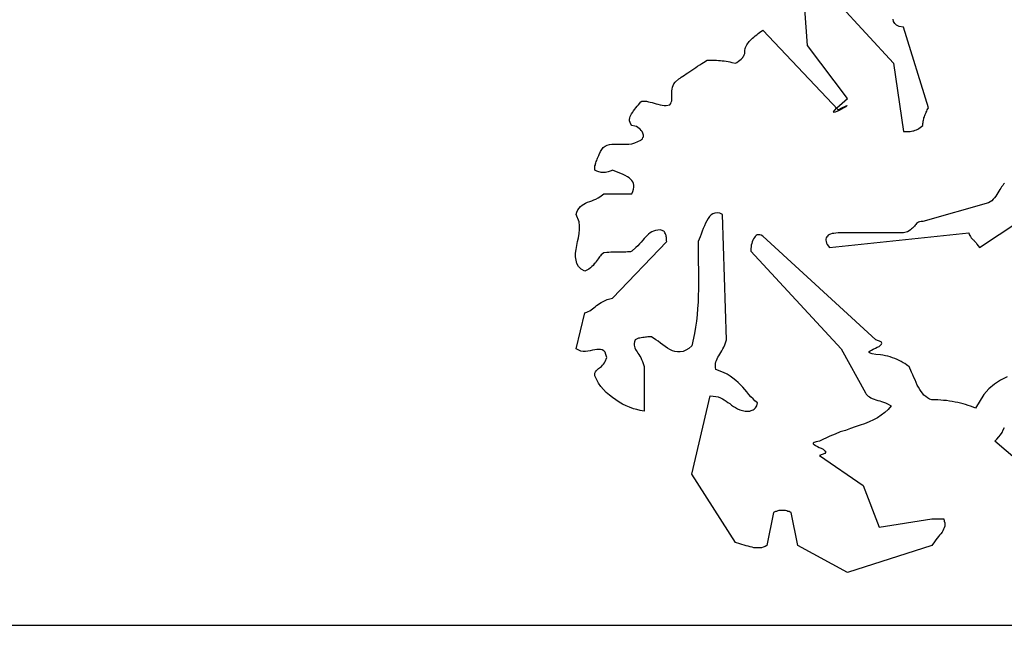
# Model space of a CAD drawing. Extents: x 0.2 to 41.2, y 0.2 to 29.2.
# Tile 6 of 12: x 32.9 to 33.7, y 1.5 to 2. Entities that reach past the tile are written whole.
import ezdxf

# ---------------------------------------------------------------- set-up
doc = ezdxf.new("R2010")
doc.units = 0
doc.layers.get('0').update_dxf_attribs({"linetype": 'CONTINUOUS'})
doc.layers.add('TITLEBLOCK', color=7, linetype='CONTINUOUS')

# ---------------------------------------------------------------- blocks, each defined once
blk = doc.blocks.new('FRACTAL')
at = {"color": 7}
for points in [[(0.1082, -0.7104), (0.1032, -0.7154), (0.0992, -0.7204), (0.0942, -0.7264), (0.0902, -0.7324), (0.0862, -0.7384), (0.0812, -0.7454), (0.0772, -0.7524), (0.0722, -0.7594), (0.0672, -0.7664), (0.0612, -0.7734), (0.0552, -0.7794), (0.0492, -0.7864), (0.0342, -0.7964), (-0.2668, -0.8764), (-0.2748, -0.8774), (-0.2818, -0.8784), (-0.2868, -0.8804), (-0.2918, -0.8824), (-0.2958, -0.8854), (-0.2988, -0.8894), (-0.3028, -0.8934), (-0.3058, -0.8974), (-0.3098, -0.9014), (-0.3138, -0.9054), (-0.3188, -0.9094), (-0.3238, -0.9134), (-0.3298, -0.9174), (-0.3378, -0.9214), (-0.3558, -0.9264), (-0.6558, -0.9264), (-0.6658, -0.9274), (-0.6748, -0.9284), (-0.6828, -0.9294), (-0.6898, -0.9314), (-0.6958, -0.9334), (-0.7008, -0.9364), (-0.7048, -0.9404), (-0.7078, -0.9434), (-0.7098, -0.9484), (-0.7118, -0.9534), (-0.7118, -0.9584), (-0.7108, -0.9644), (-0.7088, -0.9704), (-0.7058, -0.9764), (-0.6958, -0.9904), (-0.0558, -0.9264), (-0.0538, -0.9334), (-0.0508, -0.9384), (-0.0488, -0.9424), (-0.0468, -0.9454), (-0.0448, -0.9484), (-0.0428, -0.9504), (-0.0408, -0.9524), (-0.0388, -0.9544), (-0.0368, -0.9564), (-0.0338, -0.9584), (-0.0308, -0.9614), (-0.0268, -0.9654), (-0.0228, -0.9694), (-0.0188, -0.9754), (-0.0068, -0.9904), (0.2642, -0.8204)], [(0.2082, -1.9484), (0.0632, -1.8314), (0.0722, -1.8224), (0.0812, -1.8124), (0.0892, -1.8034), (0.0962, -1.7934), (0.1022, -1.7824), (0.1072, -1.7724)], [(0.1192, -1.5514), (0.0892, -1.5664), (0.0612, -1.5834), (0.0362, -1.6044), (0.0122, -1.6284), (-0.0258, -1.6874), (-0.0368, -1.6834), (-0.0478, -1.6794), (-0.0588, -1.6764), (-0.0708, -1.6724), (-0.0818, -1.6694), (-0.0938, -1.6664), (-0.1068, -1.6634), (-0.1188, -1.6614), (-0.1318, -1.6594), (-0.1448, -1.6574), (-0.1578, -1.6554), (-0.1718, -1.6544), (-0.1848, -1.6534), (-0.1988, -1.6524), (-0.2258, -1.6514), (-0.2368, -1.6484), (-0.2458, -1.6434), (-0.2538, -1.6374), (-0.2618, -1.6314), (-0.2688, -1.6234), (-0.2748, -1.6154), (-0.2808, -1.6064), (-0.2868, -1.5974), (-0.2928, -1.5874), (-0.2978, -1.5764), (-0.3028, -1.5654), (-0.3078, -1.5544), (-0.3128, -1.5434), (-0.3188, -1.5314), (-0.3298, -1.5074), (-0.3358, -1.5034), (-0.3418, -1.4994), (-0.3488, -1.4944), (-0.3568, -1.4904), (-0.3658, -1.4854), (-0.3748, -1.4814), (-0.3848, -1.4764), (-0.3948, -1.4724), (-0.4058, -1.4694), (-0.4168, -1.4654), (-0.4278, -1.4624), (-0.4388, -1.4604), (-0.4498, -1.4574), (-0.4608, -1.4564), (-0.4818, -1.4544), (-0.4988, -1.4524), (-0.5078, -1.4494), (-0.5128, -1.4464), (-0.5128, -1.4424), (-0.5088, -1.4394), (-0.5028, -1.4354), (-0.4948, -1.4314), (-0.4848, -1.4274), (-0.4758, -1.4234), (-0.4678, -1.4194), (-0.4608, -1.4144), (-0.4568, -1.4104), (-0.4558, -1.4054), (-0.4588, -1.4004), (-0.4818, -1.3904), (-1.0008, -0.9404), (-1.0088, -0.9364), (-1.0148, -0.9344), (-1.0208, -0.9344), (-1.0268, -0.9354), (-1.0318, -0.9384), (-1.0358, -0.9424), (-1.0398, -0.9464), (-1.0438, -0.9524), (-1.0468, -0.9584), (-1.0498, -0.9654), (-1.0518, -0.9724), (-1.0538, -0.9804), (-1.0548, -0.9874), (-1.0558, -0.9944), (-1.0558, -1.0064), (-0.6418, -1.4304), (-0.5298, -1.6214), (-0.5268, -1.6274), (-0.5228, -1.6314), (-0.5178, -1.6364), (-0.5118, -1.6394), (-0.5058, -1.6434), (-0.4988, -1.6464), (-0.4908, -1.6484), (-0.4828, -1.6514), (-0.4738, -1.6544), (-0.4648, -1.6564), (-0.4568, -1.6594), (-0.4478, -1.6624), (-0.4388, -1.6654), (-0.4298, -1.6694), (-0.4118, -1.6774), (-0.4258, -1.6934), (-0.4408, -1.7064), (-0.4578, -1.7184), (-0.4748, -1.7294), (-0.4938, -1.7384), (-0.5128, -1.7474), (-0.5338, -1.7554), (-0.5548, -1.7624), (-0.5768, -1.7694), (-0.5988, -1.7764), (-0.6218, -1.7844), (-0.6458, -1.7914), (-0.6688, -1.8004), (-0.6928, -1.8094), (-0.7408, -1.8314), (-0.7568, -1.8344), (-0.7658, -1.8374), (-0.7698, -1.8404), (-0.7698, -1.8434), (-0.7658, -1.8464), (-0.7588, -1.8504), (-0.7508, -1.8544), (-0.7418, -1.8584), (-0.7328, -1.8624), (-0.7238, -1.8664), (-0.7178, -1.8714), (-0.7138, -1.8754), (-0.7128, -1.8804), (-0.7168, -1.8854), (-0.7408, -1.8944), (-0.5408, -2.0244), (-0.4668, -2.2054), (-0.2258, -2.1684), (-0.2238, -2.1684), (-0.2208, -2.1684), (-0.2178, -2.1684), (-0.2148, -2.1684), (-0.2118, -2.1684), (-0.2078, -2.1684), (-0.2048, -2.1684), (-0.2018, -2.1684), (-0.1978, -2.1684), (-0.1948, -2.1684), (-0.1908, -2.1684), (-0.1868, -2.1684), (-0.1828, -2.1684), (-0.1798, -2.1684), (-0.1708, -2.1684), (-0.1688, -2.1784), (-0.1668, -2.1864), (-0.1668, -2.1944), (-0.1668, -2.2014), (-0.1688, -2.2084), (-0.1718, -2.2144), (-0.1748, -2.2214), (-0.1788, -2.2274), (-0.1838, -2.2334), (-0.1898, -2.2404), (-0.1948, -2.2464), (-0.2008, -2.2534), (-0.2078, -2.2604), (-0.2138, -2.2684), (-0.2258, -2.2854), (-0.6118, -2.4014), (-0.8408, -2.2854), (-0.8708, -2.1414), (-0.8758, -2.1394), (-0.8808, -2.1374), (-0.8858, -2.1364), (-0.8908, -2.1344), (-0.8968, -2.1334), (-0.9018, -2.1324), (-0.9068, -2.1324), (-0.9118, -2.1324), (-0.9168, -2.1324), (-0.9218, -2.1324), (-0.9268, -2.1334), (-0.9328, -2.1344), (-0.9378, -2.1364), (-0.9428, -2.1374), (-0.9518, -2.1414), (-0.9818, -2.2854), (-0.9908, -2.2894), (-0.9988, -2.2924), (-1.0068, -2.2944), (-1.0158, -2.2954), (-1.0238, -2.2954), (-1.0328, -2.2954), (-1.0418, -2.2944), (-1.0498, -2.2924), (-1.0588, -2.2904), (-1.0688, -2.2884), (-1.0778, -2.2864), (-1.0868, -2.2834), (-1.0968, -2.2804), (-1.1068, -2.2774), (-1.1268, -2.2714), (-1.3268, -1.9744), (-1.2418, -1.6344), (-1.2288, -1.6354), (-1.2168, -1.6374), (-1.2058, -1.6394), (-1.1958, -1.6434), (-1.1858, -1.6474), (-1.1778, -1.6524), (-1.1688, -1.6574), (-1.1608, -1.6634), (-1.1528, -1.6684), (-1.1448, -1.6744), (-1.1358, -1.6804), (-1.1268, -1.6854), (-1.1168, -1.6904), (-1.1068, -1.6954), (-1.0818, -1.7014), (-1.0798, -1.7014), (-1.0768, -1.7014), (-1.0728, -1.7014), (-1.0688, -1.7014), (-1.0648, -1.7004), (-1.0598, -1.7004), (-1.0548, -1.6984), (-1.0498, -1.6974), (-1.0458, -1.6954), (-1.0408, -1.6924), (-1.0368, -1.6894), (-1.0338, -1.6864), (-1.0308, -1.6824), (-1.0278, -1.6774), (-1.0258, -1.6644), (-1.0368, -1.6564), (-1.0458, -1.6474), (-1.0558, -1.6384), (-1.0648, -1.6284), (-1.0738, -1.6174), (-1.0838, -1.6074), (-1.0928, -1.5974), (-1.1028, -1.5864), (-1.1138, -1.5764), (-1.1248, -1.5674), (-1.1378, -1.5574), (-1.1508, -1.5484), (-1.1648, -1.5404), (-1.1808, -1.5334), (-1.2158, -1.5204), (-1.2178, -1.5114), (-1.2178, -1.5024), (-1.2178, -1.4944), (-1.2158, -1.4874), (-1.2138, -1.4804), (-1.2108, -1.4734), (-1.2068, -1.4664), (-1.2028, -1.4604), (-1.1988, -1.4534), (-1.1938, -1.4464), (-1.1888, -1.4384), (-1.1848, -1.4304), (-1.1798, -1.4224), (-1.1758, -1.4124), (-1.1668, -1.3904), (-1.1858, -0.8464), (-1.1988, -0.8414), (-1.2098, -0.8394), (-1.2208, -0.8404), (-1.2298, -0.8434), (-1.2378, -0.8484), (-1.2458, -0.8554), (-1.2518, -0.8634), (-1.2578, -0.8734), (-1.2638, -0.8844), (-1.2688, -0.8954), (-1.2738, -0.9074), (-1.2788, -0.9194), (-1.2838, -0.9314), (-1.2878, -0.9434), (-1.2968, -0.9634), (-1.2968, -0.9954), (-1.2968, -1.0254), (-1.2968, -1.0554), (-1.2958, -1.0854), (-1.2958, -1.1144), (-1.2958, -1.1434), (-1.2958, -1.1714), (-1.2968, -1.1994), (-1.2978, -1.2274), (-1.2998, -1.2554), (-1.3018, -1.2824), (-1.3058, -1.3094), (-1.3098, -1.3364), (-1.3138, -1.3634), (-1.3268, -1.4174), (-1.3408, -1.4284), (-1.3538, -1.4364), (-1.3668, -1.4414), (-1.3798, -1.4434), (-1.3918, -1.4434), (-1.4038, -1.4414), (-1.4158, -1.4384), (-1.4268, -1.4334), (-1.4378, -1.4274), (-1.4488, -1.4204), (-1.4598, -1.4124), (-1.4708, -1.4054), (-1.4808, -1.3974), (-1.4918, -1.3904), (-1.5118, -1.3774), (-1.5128, -1.3784), (-1.5148, -1.3784), (-1.5168, -1.3784), (-1.5208, -1.3784), (-1.5248, -1.3784), (-1.5288, -1.3784), (-1.5348, -1.3794), (-1.5398, -1.3794), (-1.5458, -1.3804), (-1.5518, -1.3814), (-1.5588, -1.3824), (-1.5648, -1.3834), (-1.5708, -1.3844), (-1.5768, -1.3864), (-1.5868, -1.3904), (-1.5898, -1.3994), (-1.5908, -1.4074), (-1.5908, -1.4144), (-1.5898, -1.4204), (-1.5878, -1.4264), (-1.5848, -1.4324), (-1.5818, -1.4374), (-1.5778, -1.4434), (-1.5738, -1.4484), (-1.5698, -1.4544), (-1.5658, -1.4614), (-1.5608, -1.4684), (-1.5568, -1.4764), (-1.5528, -1.4854), (-1.5458, -1.5074), (-1.5458, -1.7014), (-1.5628, -1.6984), (-1.5788, -1.6944), (-1.5948, -1.6904), (-1.6118, -1.6844), (-1.6278, -1.6774), (-1.6448, -1.6704), (-1.6598, -1.6614), (-1.6758, -1.6524), (-1.6908, -1.6424), (-1.7048, -1.6314), (-1.7188, -1.6194), (-1.7318, -1.6064), (-1.7438, -1.5934), (-1.7548, -1.5794), (-1.7718, -1.5474), (-1.7718, -1.5414), (-1.7708, -1.5354), (-1.7688, -1.5304), (-1.7658, -1.5264), (-1.7628, -1.5224), (-1.7588, -1.5194), (-1.7548, -1.5154), (-1.7498, -1.5124), (-1.7458, -1.5094), (-1.7408, -1.5064), (-1.7358, -1.5014), (-1.7318, -1.4974), (-1.7278, -1.4914), (-1.7238, -1.4854), (-1.7168, -1.4674), (-1.7208, -1.4554), (-1.7248, -1.4454), (-1.7308, -1.4394), (-1.7378, -1.4344), (-1.7448, -1.4324), (-1.7528, -1.4324), (-1.7618, -1.4324), (-1.7718, -1.4344), (-1.7818, -1.4364), (-1.7928, -1.4384), (-1.8028, -1.4404), (-1.8138, -1.4414), (-1.8248, -1.4414), (-1.8358, -1.4404), (-1.8568, -1.4304), (-1.8168, -1.2734), (-1.8088, -1.2714), (-1.8018, -1.2684), (-1.7948, -1.2644), (-1.7888, -1.2604), (-1.7818, -1.2564), (-1.7758, -1.2514), (-1.7698, -1.2474), (-1.7638, -1.2424), (-1.7568, -1.2374), (-1.7498, -1.2334), (-1.7428, -1.2284), (-1.7338, -1.2244), (-1.7248, -1.2204), (-1.7148, -1.2164), (-1.6908, -1.2104), (-1.4418, -0.9634), (-1.4428, -0.9614), (-1.4428, -0.9584), (-1.4428, -0.9544), (-1.4428, -0.9504), (-1.4428, -0.9464), (-1.4438, -0.9424), (-1.4448, -0.9384), (-1.4458, -0.9344), (-1.4478, -0.9304), (-1.4498, -0.9264), (-1.4518, -0.9224), (-1.4548, -0.9194), (-1.4588, -0.9174), (-1.4628, -0.9154), (-1.4718, -0.9134), (-1.4828, -0.9144), (-1.4928, -0.9164), (-1.5018, -0.9184), (-1.5098, -0.9224), (-1.5178, -0.9264), (-1.5248, -0.9324), (-1.5318, -0.9374), (-1.5388, -0.9444), (-1.5448, -0.9514), (-1.5518, -0.9584), (-1.5588, -0.9664), (-1.5668, -0.9744), (-1.5748, -0.9824), (-1.5828, -0.9904), (-1.6018, -1.0064), (-1.6078, -1.0084), (-1.6148, -1.0094), (-1.6218, -1.0094), (-1.6288, -1.0104), (-1.6368, -1.0104), (-1.6458, -1.0104), (-1.6538, -1.0104), (-1.6628, -1.0104), (-1.6718, -1.0104), (-1.6808, -1.0104), (-1.6898, -1.0104), (-1.6988, -1.0104), (-1.7068, -1.0114), (-1.7158, -1.0114), (-1.7308, -1.0134), (-1.7368, -1.0174), (-1.7418, -1.0214), (-1.7458, -1.0254), (-1.7498, -1.0304), (-1.7528, -1.0344), (-1.7568, -1.0394), (-1.7608, -1.0454), (-1.7648, -1.0504), (-1.7688, -1.0564), (-1.7738, -1.0614), (-1.7788, -1.0674), (-1.7848, -1.0724), (-1.7908, -1.0784), (-1.7988, -1.0834), (-1.8168, -1.0934), (-1.8338, -1.0834), (-1.8458, -1.0724), (-1.8538, -1.0594), (-1.8578, -1.0454), (-1.8598, -1.0304), (-1.8598, -1.0144), (-1.8578, -0.9984), (-1.8538, -0.9814), (-1.8508, -0.9644), (-1.8468, -0.9474), (-1.8438, -0.9294), (-1.8418, -0.9124), (-1.8418, -0.8954), (-1.8438, -0.8784), (-1.8568, -0.8464), (-1.8538, -0.8364), (-1.8498, -0.8264), (-1.8438, -0.8184), (-1.8378, -0.8114), (-1.8298, -0.8064), (-1.8218, -0.8014), (-1.8138, -0.7974), (-1.8048, -0.7934), (-1.7948, -0.7894), (-1.7858, -0.7864), (-1.7758, -0.7824), (-1.7668, -0.7794), (-1.7568, -0.7744), (-1.7478, -0.7694), (-1.7308, -0.7564), (-1.7248, -0.7564), (-1.7178, -0.7564), (-1.7108, -0.7564), (-1.7028, -0.7564), (-1.6948, -0.7564), (-1.6868, -0.7564), (-1.6778, -0.7564), (-1.6698, -0.7564), (-1.6608, -0.7564), (-1.6518, -0.7564), (-1.6428, -0.7564), (-1.6348, -0.7564), (-1.6258, -0.7564), (-1.6178, -0.7564), (-1.6018, -0.7564), (-1.5978, -0.7464), (-1.5948, -0.7364), (-1.5928, -0.7274), (-1.5928, -0.7194), (-1.5948, -0.7114), (-1.5978, -0.7044), (-1.6018, -0.6984), (-1.6078, -0.6924), (-1.6138, -0.6874), (-1.6218, -0.6824), (-1.6318, -0.6774), (-1.6418, -0.6724), (-1.6528, -0.6684), (-1.6648, -0.6634), (-1.6908, -0.6534), (-1.6958, -0.6564), (-1.7008, -0.6584), (-1.7058, -0.6594), (-1.7108, -0.6614), (-1.7168, -0.6624), (-1.7218, -0.6634), (-1.7268, -0.6634), (-1.7318, -0.6634), (-1.7368, -0.6634), (-1.7418, -0.6634), (-1.7468, -0.6624), (-1.7528, -0.6614), (-1.7578, -0.6594), (-1.7628, -0.6584), (-1.7718, -0.6534), (-1.7718, -0.6494), (-1.7718, -0.6444), (-1.7708, -0.6404), (-1.7708, -0.6354), (-1.7688, -0.6304), (-1.7678, -0.6264), (-1.7668, -0.6214), (-1.7648, -0.6164), (-1.7628, -0.6114), (-1.7608, -0.6064), (-1.7588, -0.6014), (-1.7568, -0.5954), (-1.7538, -0.5904), (-1.7518, -0.5854), (-1.7458, -0.5734), (-1.7398, -0.5634), (-1.7328, -0.5554), (-1.7248, -0.5494), (-1.7148, -0.5454), (-1.7048, -0.5424), (-1.6938, -0.5414), (-1.6818, -0.5404), (-1.6688, -0.5414), (-1.6558, -0.5414), (-1.6428, -0.5414), (-1.6298, -0.5414), (-1.6158, -0.5404), (-1.6018, -0.5394), (-1.5878, -0.5354), (-1.5608, -0.5234), (-1.5568, -0.5204), (-1.5528, -0.5174), (-1.5508, -0.5124), (-1.5488, -0.5084), (-1.5488, -0.5024), (-1.5498, -0.4974), (-1.5518, -0.4924), (-1.5548, -0.4864), (-1.5588, -0.4814), (-1.5638, -0.4764), (-1.5688, -0.4724), (-1.5748, -0.4684), (-1.5808, -0.4644), (-1.5878, -0.4624), (-1.6018, -0.4594), (-1.6068, -0.4534), (-1.6098, -0.4464), (-1.6118, -0.4394), (-1.6118, -0.4334), (-1.6108, -0.4264), (-1.6088, -0.4204), (-1.6058, -0.4144), (-1.6028, -0.4084), (-1.5978, -0.4014), (-1.5938, -0.3954), (-1.5878, -0.3894), (-1.5828, -0.3834), (-1.5768, -0.3764), (-1.5718, -0.3704), (-1.5608, -0.3564), (-1.5558, -0.3544), (-1.5488, -0.3544), (-1.5418, -0.3544), (-1.5338, -0.3544), (-1.5258, -0.3564), (-1.5178, -0.3584), (-1.5088, -0.3604), (-1.4998, -0.3634), (-1.4908, -0.3654), (-1.4818, -0.3674), (-1.4718, -0.3694), (-1.4628, -0.3714), (-1.4538, -0.3724), (-1.4448, -0.3724), (-1.4268, -0.3694), (-1.4228, -0.3644), (-1.4208, -0.3584), (-1.4188, -0.3524), (-1.4178, -0.3464), (-1.4178, -0.3394), (-1.4178, -0.3314), (-1.4178, -0.3244), (-1.4178, -0.3164), (-1.4178, -0.3094), (-1.4168, -0.3014), (-1.4158, -0.2934), (-1.4128, -0.2864), (-1.4088, -0.2784), (-1.4028, -0.2714), (-1.3858, -0.2564), (-1.3808, -0.2534), (-1.3748, -0.2494), (-1.3678, -0.2454), (-1.3608, -0.2404), (-1.3528, -0.2354), (-1.3448, -0.2304), (-1.3358, -0.2244), (-1.3268, -0.2194), (-1.3178, -0.2134), (-1.3088, -0.2074), (-1.2998, -0.2014), (-1.2898, -0.1964), (-1.2808, -0.1904), (-1.2728, -0.1854), (-1.2558, -0.1754), (-1.2508, -0.1764), (-1.2438, -0.1764), (-1.2368, -0.1764), (-1.2298, -0.1764), (-1.2218, -0.1764), (-1.2128, -0.1764), (-1.2048, -0.1774), (-1.1958, -0.1774), (-1.1868, -0.1784), (-1.1778, -0.1794), (-1.1688, -0.1804), (-1.1598, -0.1814), (-1.1518, -0.1834), (-1.1428, -0.1854), (-1.1268, -0.1894), (-1.1198, -0.1854), (-1.1128, -0.1804), (-1.1068, -0.1764), (-1.1008, -0.1714), (-1.0968, -0.1684), (-1.0928, -0.1644), (-1.0908, -0.1604), (-1.0878, -0.1564), (-1.0858, -0.1534), (-1.0848, -0.1494), (-1.0838, -0.1464), (-1.0828, -0.1424), (-1.0828, -0.1384), (-1.0828, -0.1344), (-1.0818, -0.1254), (-1.0798, -0.1204), (-1.0778, -0.1154), (-1.0738, -0.1094), (-1.0708, -0.1044), (-1.0668, -0.0994), (-1.0628, -0.0944), (-1.0578, -0.0894), (-1.0528, -0.0844), (-1.0478, -0.0804), (-1.0418, -0.0754), (-1.0358, -0.0704), (-1.0288, -0.0654), (-1.0228, -0.0604), (-1.0158, -0.0554), (-1.0008, -0.0454), (-0.6558, -0.3924), (-0.6348, -0.3814), (-0.6218, -0.3754), (-0.6158, -0.3734), (-0.6158, -0.3744), (-0.6208, -0.3784), (-0.6298, -0.3834), (-0.6398, -0.3884), (-0.6508, -0.3944), (-0.6618, -0.3994), (-0.6698, -0.4024), (-0.6758, -0.4034), (-0.6768, -0.4014), (-0.6728, -0.3944), (-0.6608, -0.3834), (-0.6118, -0.3424), (-0.7958, -0.1124), (-0.8078, 0.0476)], [(-0.6558, 0.0716), (-0.4008, -0.1894), (-0.3558, -0.4864), (-0.3518, -0.4864), (-0.3458, -0.4864), (-0.3408, -0.4864), (-0.3358, -0.4864), (-0.3298, -0.4864), (-0.3248, -0.4854), (-0.3188, -0.4844), (-0.3128, -0.4834), (-0.3078, -0.4824), (-0.3018, -0.4804), (-0.2958, -0.4784), (-0.2898, -0.4754), (-0.2848, -0.4724), (-0.2788, -0.4684), (-0.2668, -0.4594), (-0.2668, -0.4554), (-0.2668, -0.4514), (-0.2658, -0.4464), (-0.2658, -0.4414), (-0.2638, -0.4364), (-0.2628, -0.4314), (-0.2618, -0.4264), (-0.2598, -0.4214), (-0.2578, -0.4164), (-0.2558, -0.4114), (-0.2538, -0.4064), (-0.2518, -0.4014), (-0.2488, -0.3974), (-0.2468, -0.3924), (-0.2408, -0.3824), (-0.3558, -0.0324), (-0.3748, -0.0294), (-0.3878, -0.0244), (-0.3958, -0.0164), (-0.4008, -0.0084), (-0.4028, 0.0016)]]:
    blk.add_lwpolyline(points, dxfattribs=at)

msp = doc.modelspace()

# ---------------------------------------------------------------- linework, layer by layer
at = {"layer": 'TITLEBLOCK'}
msp.add_line((32.75, 1.5), (41.25, 1.5), dxfattribs=at)

# ---------------------------------------------------------------- block references
at = {"layer": 'TITLEBLOCK', "xscale": 0.1799999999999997, "yscale": 0.1899999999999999, "zscale": 0.1799999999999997}
msp.add_blockref('FRACTAL', (33.69, 2), dxfattribs=at)

doc.saveas('drawing.dxf')
